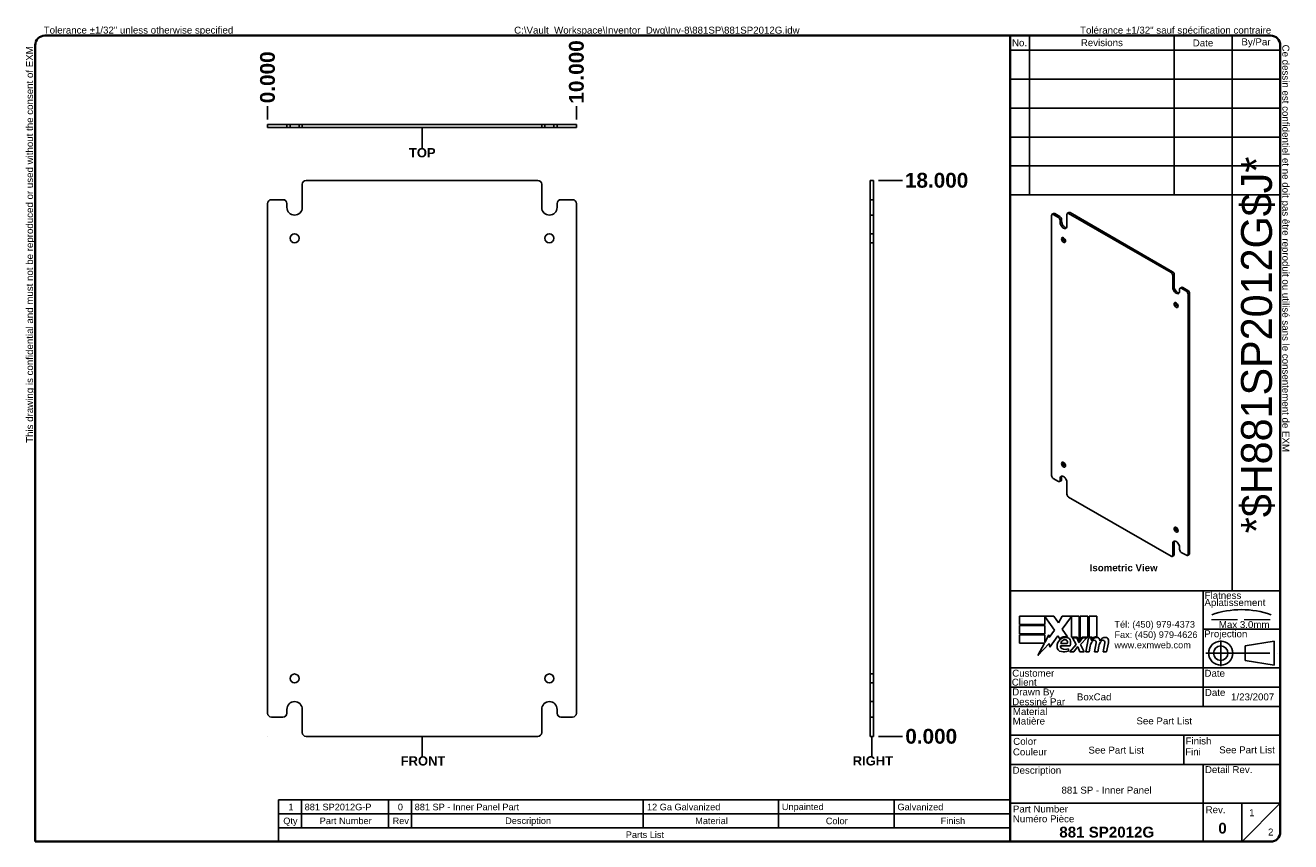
# Model space of a CAD drawing. Header units: inches. Extents: x 1.3 to 42.2, y 1 to 27.4.
import ezdxf
from ezdxf.enums import TextEntityAlignment as Align

# ---------------------------------------------------------------- set-up
doc = ezdxf.new("R2010")
doc.units = ezdxf.units.IN
doc.header["$LTSCALE"] = 4
doc.header["$MEASUREMENT"] = 0
for name, pattern in [('CHAIN', [0.7087, 0.4724, -0.0591, 0.1181, -0.0591]), ('DASHED', [0.2067, 0.1654, -0.0413]), ('DASHED_SPACE', [0.2067, 0.1654, -0.0413])]:
    doc.linetypes.add(name, pattern=pattern)
doc.layers.get('0').update_dxf_attribs({"lineweight": 25})
for name, color, linetype, lineweight in [('Centerline(ANSI)', 7, 'Continuous', 25), ('Dimensions(ANSI)', 7, 'Continuous', 25), ('Hidden Edges(ANSI)', 7, 'DASHED_SPACE', 25), ('Sketch Geometry(ANSI)', 7, 'Continuous', 25), ('Symbols(ANSI)', 7, 'Continuous', 25), ('Visible Edges(ANSI)', 7, 'Continuous', 25), ('Work Point(ANSI)', 7, 'Continuous', 25)]:
    doc.layers.add(name, color=color, linetype=linetype, lineweight=lineweight)
doc.styles.add('Current-ANSI', font='arial.ttf')
doc.styles.add('Dimension-ANSI', font='arialbd.ttf')
doc.styles.add('Part List-ANSI', font='arial.ttf')
doc.styles.add('Text Style44', font='arialbd.ttf')
doc.styles.add('Text Style83', font='FRE3OF9X.TTF')
doc.dimstyles.new('INCH-ANSI', dxfattribs={"dimscale": 4, "dimtxt": 0.12, "dimasz": 0.098425, "dimexe": 0.04, "dimexo": 0.04, "dimgap": 0.031496, "dimtad": 0, "dimtih": 1, "dimtoh": 1, "dimdec": 3, "dimrnd": 1e-08, "dimzin": 0, "dimdsep": 46, "dimtxsty": 'Dimension-ANSI', "dimcen": 0.09, "dimdle": 0.312, "dimclrd": 179, "dimclre": 179, "dimclrt": 7, "dimadec": 1, "dimazin": 0, "dimtfac": 1, "dimtdec": 3, "dimtofl": 0, "dimtmove": 0, "dimatfit": 3, "dimfxl": 1, "dimtolj": 1, "dimtzin": 4, "dimlwd": 25, "dimlwe": 25, "dimarcsym": 0})
doc.dimstyles.new('INCH-ANSI-VERTICAL', dxfattribs={"dimscale": 4, "dimtxt": 0.12, "dimasz": 0.098425, "dimexe": 0.04, "dimexo": 0.04, "dimgap": 0.031496, "dimtad": 0, "dimtih": 1, "dimtoh": 1, "dimdec": 3, "dimrnd": 1e-08, "dimzin": 0, "dimdsep": 46, "dimtxsty": 'Dimension-ANSI', "dimcen": 0.09, "dimdle": 0.312, "dimclrd": 179, "dimclre": 179, "dimclrt": 7, "dimadec": 1, "dimazin": 0, "dimtfac": 1, "dimtdec": 3, "dimtofl": 0, "dimtmove": 0, "dimatfit": 3, "dimfxl": 1, "dimtolj": 1, "dimtzin": 4, "dimlwd": 25, "dimlwe": 25, "dimarcsym": 0})

# ---------------------------------------------------------------- blocks, each defined once
blk = doc.blocks.new('Parts List')
at = {"layer": 'Symbols(ANSI)'}
for p, q in [((13.023, 0.795), (3.548, 0.795)), ((3.548, 0.795), (3.548, 0.615)), ((3.848, 0.795), (3.848, 0.615)), ((4.973, 0.795), (4.973, 0.615)), ((5.273, 0.795), (5.273, 0.615)), ((8.273, 0.795), (8.273, 0.615)), ((10.023, 0.795), (10.023, 0.615)), ((11.523, 0.795), (11.523, 0.615)), ((13.023, 0.795), (13.023, 0.615)), ((13.023, 0.615), (3.548, 0.615)), ((3.548, 0.435), (3.548, 0.615)), ((3.848, 0.435), (3.848, 0.615)), ((4.973, 0.435), (4.973, 0.615)), ((5.273, 0.435), (5.273, 0.615)), ((8.273, 0.435), (8.273, 0.615)), ((10.023, 0.435), (10.023, 0.615)), ((11.523, 0.435), (11.523, 0.615)), ((13.023, 0.435), (13.023, 0.615)), ((3.548, 0.255), (3.548, 0.435)), ((13.023, 0.435), (3.548, 0.435)), ((13.023, 0.255), (13.023, 0.435)), ((13.023, 0.255), (3.548, 0.255))]:
    blk.add_line(p, q, dxfattribs=at)
at = {"layer": 'Symbols(ANSI)', "char_height": 0.085, "attachment_point": 7, "line_spacing_factor": 0.25, "style": 'Part List-ANSI'}
for s, insert in [('1', (3.678, 0.662)), ('881 SP2012G-P', (3.888, 0.66)), ('0', (5.095, 0.66)), ('881 SP - Inner Panel Part', (5.313, 0.66)), ('12 Ga Galvanized', (8.321, 0.66)), ('Unpainted', (10.068, 0.638)), ('Galvanized', (11.565, 0.66)), ('Qty', (3.611, 0.456)), ('Part Number', (4.083, 0.481)), ('Rev', (5.027, 0.481)), ('Description', (6.485, 0.458)), ('Material', (8.946, 0.481)), ('Color', (10.637, 0.48)), ('Finish', (12.125, 0.481)), ('Parts List', (8.047, 0.301))]:
    blk.add_mtext(s, dxfattribs=dict(at, insert=insert))
blk = doc.blocks.new('Datum Identifier1')
at = {"layer": 'Symbols(ANSI)', "color": 7, "linetype": 'Continuous', "lineweight": 25}
for p, q in [((5.408, 1.52), (5.408, 1.618)), ((5.408, 1.52), (5.408, 1.547)), ((5.408, 1.547), (5.408, 1.363))]:
    blk.add_line(p, q, dxfattribs=at)
at = {"layer": 'Symbols(ANSI)', "color": 7, "insert": (5.132, 1.239), "char_height": 0.12, "attachment_point": 7, "line_spacing_factor": 0.25, "style": 'Dimension-ANSI'}
blk.add_mtext('FRONT', dxfattribs=at)
blk = doc.blocks.new('Datum Identifier2')
at = {"layer": 'Symbols(ANSI)', "color": 7, "linetype": 'Continuous', "lineweight": 25}
for p, q in [((5.408, 9.402), (5.408, 9.501)), ((5.408, 9.402), (5.408, 9.423)), ((5.408, 9.423), (5.408, 9.239))]:
    blk.add_line(p, q, dxfattribs=at)
at = {"layer": 'Symbols(ANSI)', "color": 7, "insert": (5.239, 9.115), "char_height": 0.12, "attachment_point": 7, "line_spacing_factor": 0.25, "style": 'Dimension-ANSI'}
blk.add_mtext('TOP', dxfattribs=at)
blk = doc.blocks.new('Datum Identifier3')
at = {"layer": 'Symbols(ANSI)', "color": 7, "linetype": 'Continuous', "lineweight": 25}
for p, q in [((11.234, 1.52), (11.234, 1.618)), ((11.234, 1.52), (11.234, 1.548)), ((11.234, 1.548), (11.234, 1.364))]:
    blk.add_line(p, q, dxfattribs=at)
at = {"layer": 'Symbols(ANSI)', "color": 7, "insert": (10.986, 1.24), "char_height": 0.12, "attachment_point": 7, "line_spacing_factor": 0.25, "style": 'Dimension-ANSI'}
blk.add_mtext('RIGHT', dxfattribs=at)
blk = doc.blocks.new('*D12')
at = {"layer": 'Defpoints', "color": 0, "linetype": 'Continuous', "transparency": 16777216}
for p in [(9.116, 24.829), (9.116, 24.239), (9.116, 24.239)]:
    blk.add_point(p, dxfattribs=at)
at = {"layer": 'Dimensions(ANSI)', "color": 179, "linetype": 'Continuous', "lineweight": 25, "transparency": 16777216}
blk.add_line((9.116, 24.399), (9.116, 24.829), dxfattribs=at)
at = {"layer": 'Dimensions(ANSI)', "color": 7, "linetype": 'Continuous', "lineweight": 25, "transparency": 16777216, "insert": (9.116, 25.763), "char_height": 0.48, "attachment_point": 5, "rotation": 90, "style": 'Dimension-ANSI'}
blk.add_mtext('\\A1;0.000', dxfattribs=at)
blk = doc.blocks.new('*D13')
at = {"layer": 'Defpoints', "color": 0, "linetype": 'Continuous', "transparency": 16777216}
for p in [(19.116, 24.829), (9.116, 24.239), (19.116, 24.239)]:
    blk.add_point(p, dxfattribs=at)
at = {"layer": 'Dimensions(ANSI)', "color": 179, "linetype": 'Continuous', "lineweight": 25, "transparency": 16777216}
blk.add_line((19.116, 24.399), (19.116, 24.829), dxfattribs=at)
at = {"layer": 'Dimensions(ANSI)', "color": 7, "linetype": 'Continuous', "lineweight": 25, "transparency": 16777216, "insert": (19.116, 25.937), "char_height": 0.48, "attachment_point": 5, "rotation": 90, "style": 'Dimension-ANSI'}
blk.add_mtext('\\A1;10.000', dxfattribs=at)
blk = doc.blocks.new('*D14')
at = {"layer": 'Defpoints', "color": 0, "linetype": 'Continuous', "transparency": 16777216}
for p in [(28.733, 4.427), (28.733, 4.427), (29.667, 4.427)]:
    blk.add_point(p, dxfattribs=at)
at = {"layer": 'Dimensions(ANSI)', "color": 179, "linetype": 'Continuous', "lineweight": 25, "transparency": 16777216}
blk.add_line((28.893, 4.427), (29.667, 4.427), dxfattribs=at)
at = {"layer": 'Dimensions(ANSI)', "color": 7, "linetype": 'Continuous', "lineweight": 25, "transparency": 16777216, "insert": (30.602, 4.427), "char_height": 0.48, "attachment_point": 5, "style": 'Dimension-ANSI'}
blk.add_mtext('\\A1;0.000', dxfattribs=at)
blk = doc.blocks.new('*D15')
at = {"layer": 'Defpoints', "color": 0, "linetype": 'Continuous', "transparency": 16777216}
for p in [(28.733, 22.427), (29.667, 22.427), (28.733, 4.427)]:
    blk.add_point(p, dxfattribs=at)
at = {"layer": 'Dimensions(ANSI)', "color": 179, "linetype": 'Continuous', "lineweight": 25, "transparency": 16777216}
blk.add_line((28.893, 22.427), (29.667, 22.427), dxfattribs=at)
at = {"layer": 'Dimensions(ANSI)', "color": 7, "linetype": 'Continuous', "lineweight": 25, "transparency": 16777216, "insert": (30.776, 22.427), "char_height": 0.48, "attachment_point": 5, "style": 'Dimension-ANSI'}
blk.add_mtext('\\A1;18.000', dxfattribs=at)
blk = doc.blocks.new('Borders EXM - B (Inch)')
at = {"layer": 'Sketch Geometry(ANSI)', "linetype": 'Continuous', "lineweight": 35}
for p, q in [((16.398, 10.692), (0.523, 10.692)), ((0.398, 10.567), (0.398, 0.255)), ((16.523, 0.38), (16.523, 10.567)), ((0.398, 0.255), (16.398, 0.255))]:
    blk.add_line(p, q, dxfattribs=at)
for centre, start, end in [((0.523, 10.567), 90, 180), ((16.398, 10.567), 0, 90), ((16.398, 0.38), 270, 0)]:
    blk.add_arc(centre, 0.125, start, end, dxfattribs=at)
at = {"layer": 'Symbols(ANSI)', "color": 7, "char_height": 0.09, "attachment_point": 7, "style": 'Current-ANSI'}
for s, insert in [('Tolerance ±1/32" unless otherwise specified', (0.509, 10.692)), ('Tolérance ±1/32" sauf spécification contraire', (13.93, 10.691))]:
    blk.add_mtext(s, dxfattribs=dict(at, insert=insert))
for s, insert, rotation in [('This drawing is confidential and must not be reproduced or used without the consent of EXM', (0.398, 5.419), 90), ('Ce dessin est confidentiel et ne doit pas être reproduit ou utilisé sans le consentement de EXM', (16.522, 10.576), 270)]:
    blk.add_mtext(s, dxfattribs=dict(at, insert=insert, rotation=rotation))
at = {"layer": 'Symbols(ANSI)', "color": 7, "style": 'Current-ANSI'}
blk.add_attdef('FILENAME_AND_PATH_001', (6.601, 10.718), '', height=0.09, dxfattribs=at)
blk = doc.blocks.new('Title Blocks EXM - ANSI B')
for p, q in [((13.372, 3.063), (13.372, 3.17)), ((13.372, 3.17), (13.818, 3.17)), ((13.824, 2.989), (13.701, 3.168)), ((13.701, 3.168), (13.701, 3.063)), ((13.818, 3.17), (13.877, 3.083)), ((13.877, 3.083), (13.923, 3.17)), ((13.923, 3.17), (14.146, 3.17)), ((14.046, 3.166), (13.924, 3.002)), ((14.046, 2.9), (14.046, 3.166)), ((14.146, 3.17), (14.146, 2.842)), ((14.16, 3.17), (14.259, 3.17)), ((14.16, 2.866), (14.16, 3.17)), ((14.259, 3.17), (14.259, 2.9)), ((14.273, 3.17), (14.372, 3.17)), ((14.273, 2.9), (14.273, 3.17)), ((14.372, 3.17), (14.372, 2.905)), ((13.701, 3.063), (13.372, 3.063)), ((13.372, 3.049), (13.701, 3.049)), ((13.372, 2.942), (13.372, 3.049)), ((13.701, 3.049), (13.701, 2.942)), ((13.758, 2.895), (13.824, 2.989)), ((13.924, 3.002), (13.993, 2.903)), ((13.701, 2.942), (13.372, 2.942)), ((13.372, 2.82), (13.372, 2.927)), ((13.372, 2.927), (13.701, 2.927)), ((13.695, 2.82), (13.372, 2.82)), ((13.612, 2.661), (13.695, 2.82)), ((13.758, 2.815), (13.612, 2.661)), ((13.701, 2.831), (13.752, 2.929)), ((13.701, 2.927), (13.701, 2.831)), ((13.752, 2.929), (13.758, 2.895)), ((13.765, 2.768), (13.758, 2.815)), ((13.87, 2.914), (13.765, 2.768)), ((13.893, 2.876), (13.87, 2.914)), ((13.905, 2.788), (14.027, 2.788)), ((13.91, 2.818), (13.99, 2.818)), ((14.023, 2.709), (14.105, 2.802)), ((14.121, 2.9), (14.046, 2.9)), ((14.059, 2.891), (14.113, 2.891)), ((14.105, 2.802), (14.059, 2.891)), ((14.113, 2.891), (14.139, 2.83)), ((14.146, 2.842), (14.121, 2.9)), ((14.139, 2.83), (14.146, 2.83)), ((14.146, 2.83), (14.19, 2.891)), ((14.185, 2.9), (14.16, 2.866)), ((14.245, 2.891), (14.164, 2.803)), ((14.164, 2.803), (14.209, 2.709)), ((14.259, 2.9), (14.185, 2.9)), ((14.19, 2.891), (14.245, 2.891)), ((14.232, 2.709), (14.264, 2.891)), ((14.264, 2.891), (14.302, 2.891)), ((14.314, 2.9), (14.273, 2.9)), ((14.302, 2.891), (14.299, 2.859)), ((14.299, 2.859), (14.309, 2.859)), ((14.312, 2.88), (14.314, 2.9)), ((14.345, 2.709), (14.365, 2.824)), ((14.457, 2.709), (14.477, 2.824)), ((14.523, 2.823), (14.501, 2.709)), ((14.005, 2.718), (14.005, 2.748)), ((14.077, 2.709), (14.023, 2.709)), ((14.122, 2.774), (14.077, 2.709)), ((14.13, 2.774), (14.122, 2.774)), ((14.155, 2.709), (14.13, 2.774)), ((14.209, 2.709), (14.155, 2.709)), ((14.276, 2.709), (14.232, 2.709)), ((14.289, 2.784), (14.276, 2.709)), ((14.389, 2.709), (14.345, 2.709)), ((14.402, 2.784), (14.389, 2.709)), ((14.501, 2.709), (14.457, 2.709))]:
    blk.add_line(p, q)
for centre, radius, start, end in [((13.991, 2.772), 0.133, 134.1684, 176.5646), ((13.968, 2.796), 0.11, 77.079, 133.1785), ((13.968, 2.796), 0.0996, 80.4085, 134.1684), ((13.936, 2.779), 0.032, 163.5261, 244.6784), ((13.965, 2.811), 0.056, 109.3797, 172.9975), ((13.959, 2.83), 0.0365, 51.1652, 109.3797), ((13.962, 2.833), 0.0318, 331.4547, 51.1652), ((13.981, 2.843), 0.0507, 23.8445, 85.0802), ((13.941, 2.826), 0.094, 336.1555, 23.8445), ((14.442, 2.757), 0.155, 147.5992, 170), ((14.376, 2.816), 0.08, 89.4776, 147.4114), ((14.346, 2.818), 0.042, 96.03, 147.5992), ((14.37, 2.825), 0.08, 88.7952, 136.5849), ((14.344, 2.839), 0.02, 23.5571, 96.03), ((14.325, 2.831), 0.041, 350, 23.5571), ((14.377, 2.862), 0.0338, 16.9928, 89.4776), ((14.555, 2.759), 0.155, 148.5584, 170.8257), ((14.317, 2.844), 0.096, 3.6169, 16.9928), ((14.486, 2.814), 0.0819, 89.6788, 153.9508), ((14.458, 2.818), 0.042, 96.1027, 147.6083), ((14.456, 2.839), 0.02, 23.5487, 96.1027), ((14.437, 2.831), 0.041, 349.9922, 23.5487), ((14.487, 2.861), 0.035, 18.4748, 89.6788), ((14.429, 2.842), 0.096, 349, 18.4748), ((13.925, 2.776), 0.0658, 176.5646, 261.5605), ((13.945, 2.911), 0.202, 261.5605, 287.3343), ((13.966, 2.842), 0.102, 244.6784, 292.5609)]:
    blk.add_arc(centre, radius, start, end)
at = {"layer": 'Centerline(ANSI)', "linetype": 'DASHED', "lineweight": 18, "ltscale": 0.507983}
blk.add_line((15.861, 3.128), (16.632, 3.128), dxfattribs=at)
at = {"layer": 'Centerline(ANSI)', "linetype": 'CHAIN', "ltscale": 0.185148}
blk.add_line((15.979, 2.855), (15.979, 2.521), dxfattribs=at)
at = {"layer": 'Centerline(ANSI)', "linetype": 'CHAIN', "ltscale": 0.437897}
blk.add_line((15.786, 2.691), (16.717, 2.691), dxfattribs=at)
at = {"layer": 'Sketch Geometry(ANSI)'}
for p, q in [((13.25, 10.687), (16.625, 10.687)), ((13.5, 10.687), (13.5, 8.625)), ((15.375, 10.687), (15.375, 8.625)), ((16.125, 10.687), (16.125, 3.5)), ((13.25, 10.5), (16.75, 10.5)), ((16.75, 10.562), (16.75, 0.375)), ((13.25, 10.125), (16.75, 10.125)), ((13.25, 9.75), (16.75, 9.75)), ((16.75, 9.375), (13.25, 9.375)), ((13.25, 9), (16.75, 9)), ((16.75, 9), (16.75, 8.625)), ((13.25, 8.625), (16.75, 8.625)), ((16.75, 3.5), (13.25, 3.5)), ((15.75, 2), (15.75, 3.5)), ((15.75, 3), (16.75, 3)), ((16.669, 2.847), (16.294, 2.785)), ((16.669, 2.535), (16.669, 2.847)), ((16.294, 2.785), (16.294, 2.598)), ((16.75, 2.5), (13.25, 2.5)), ((16.294, 2.598), (16.669, 2.535)), ((16.75, 2.25), (13.25, 2.25)), ((16.75, 2), (13.25, 2)), ((13.25, 1.629), (16.75, 1.629)), ((15.499, 1.629), (15.499, 1.25)), ((13.25, 1.25), (16.75, 1.25)), ((15.75, 1.25), (15.75, 0.75)), ((15.75, 0.75), (13.25, 0.75)), ((16.25, 0.75), (15.75, 0.75)), ((15.75, 0.75), (15.75, 0.25)), ((16.25, 0.25), (16.25, 0.75)), ((16.25, 0.75), (16.75, 0.75)), ((16.25, 0.25), (16.75, 0.75)), ((16.625, 0.25), (13.25, 0.25))]:
    blk.add_line(p, q, dxfattribs=at)
at = {"layer": 'Sketch Geometry(ANSI)', "linetype": 'Continuous', "lineweight": 35}
for p, q in [((13.25, 8.625), (13.25, 10.687)), ((13.25, 8.625), (13.25, 3.5)), ((13.25, 0.25), (13.25, 3.5))]:
    blk.add_line(p, q, dxfattribs=at)
at = {"layer": 'Sketch Geometry(ANSI)'}
for radius in [0.156, 0.0935]:
    blk.add_circle((15.979, 2.691), radius, dxfattribs=at)
for centre, radius, start, end in [((16.625, 10.562), 0.125, 0, 90), ((16.247, 2.112), 1.143, 70.2973, 109.7027), ((16.625, 0.375), 0.125, 270, 0)]:
    blk.add_arc(centre, radius, start, end, dxfattribs=at)
at = {"layer": 'Symbols(ANSI)', "color": 7, "char_height": 0.09, "style": 'Current-ANSI'}
for s, insert, width, attachment_point in [('Revisions', (14.439, 10.596), 1.87331, 5), ('By/Par', (16.435, 10.594), 0.62202, 5), ('No.', (13.373, 10.595), 0.25039, 5), ('Date', (15.749, 10.593), 0.75135, 5), ('Date', (15.773, 2.136), 0.26554, 7), ('Rev.', (15.783, 0.618), 0.25854, 7)]:
    blk.add_mtext(s, dxfattribs=dict(at, insert=insert, width=width, attachment_point=attachment_point))
for s, insert, attachment_point in [('\\fArial|b1|i0;\\H0.0900;Isometric View', (14.281, 3.842), 1), ('Flatness', (15.77, 3.393), 7), ('Aplatissement', (15.768, 3.275), 7), ('Max 3.0mm', (15.954, 3.015), 7), ('Projection', (15.764, 2.87), 7), ('Customer', (13.278, 2.386), 7), ('Date', (15.768, 2.385), 7), ('Client', (13.273, 2.269), 7), ('Drawn By', (13.278, 2.117), 7), ('Dessiné Par', (13.278, 2.016), 7), ('Material', (13.286, 1.889), 7), ('Matière', (13.284, 1.766), 7), ('Couleur', (13.287, 1.366), 7), ('Color', (13.291, 1.503), 7), ('Fini', (15.518, 1.37), 7), ('Finish', (15.523, 1.508), 7), ('Description', (13.283, 1.103), 7), ('Detail Rev.', (15.774, 1.137), 7), ('Part Number', (13.287, 0.627), 7), ('Numéro Pièce', (13.286, 0.5), 7)]:
    blk.add_mtext(s, dxfattribs=dict(at, insert=insert, attachment_point=attachment_point))
at = {"layer": 'Symbols(ANSI)', "color": 7, "insert": (14.602, 3.107), "char_height": 0.085, "attachment_point": 1, "line_spacing_factor": 0.944221, "style": 'Current-ANSI'}
blk.add_mtext('\\fArial|b0|i0;\\H0.0850;Tél: (450) 979-4373\\PFax: (450) 979-4626\\Pwww.exmweb.com', dxfattribs=at)
at = {"layer": 'Symbols(ANSI)', "color": 7, "style": 'Current-ANSI'}
for tag, p in [('REV1', (13.375, 10.313)), ('REV1DATE', (15.75, 10.31)), ('REV1BY', (16.437, 10.313)), ('REV2', (13.373, 9.938)), ('REV2DATE', (15.747, 9.941)), ('REV2BY', (16.437, 9.938)), ('REV3', (13.374, 9.563)), ('REV3DATE', (15.752, 9.563)), ('REV3BY', (16.437, 9.564)), ('REV4', (13.377, 9.188)), ('REV4DATE', (15.752, 9.188)), ('REV4BY', (16.441, 9.188)), ('REV5', (13.373, 8.813)), ('REV5DATE', (15.752, 8.813)), ('REV5BY', (16.438, 8.811)), ('MFG_APPROVED_DATE', (16.393, 2.374)), ('DETAIL_REV', (16.249, 0.926))]:
    blk.add_attdef(tag, text='', height=0.09, dxfattribs=at).set_placement(p, align=Align.MIDDLE_CENTER)
for tag, p in [('REV1DESC', (13.526, 10.31)), ('REV2DESC', (13.525, 9.937)), ('REV3DESC', (13.528, 9.564)), ('REV4DESC', (13.533, 9.19)), ('REV5DESC', (13.532, 8.811)), ('COMPANY', (14.12, 2.375))]:
    blk.add_attdef(tag, text='', height=0.09, dxfattribs=at).set_placement(p, align=Align.MIDDLE_LEFT)
at = {"layer": 'Symbols(ANSI)', "color": 7, "style": 'Text Style83'}
blk.add_attdef('BARCODE_001', (16.642, 4.244), '', height=0.4, rotation=90, dxfattribs=at)
at = {"layer": 'Symbols(ANSI)', "color": 7}
for tag, p, height, style in [('AUTHOR_001', (14.116, 2.08), 0.09, 'Current-ANSI'), ('IDW_DATE_001', (16.112, 2.08), 0.09, 'Current-ANSI'), ('MATERIEL_001', (14.887, 1.769), 0.09, 'Current-ANSI'), ('COLOR_001', (14.265, 1.391), 0.09, 'Current-ANSI'), ('FINISH_001', (15.959, 1.394), 0.09, 'Current-ANSI'), ('IDW_DESC_001', (13.916, 0.873), 0.09, 'Current-ANSI'), ('Sheet_Number_001', (16.346, 0.58), 0.09, 'Current-ANSI'), ('IDW_REV_001', (15.947, 0.355), 0.14, 'Text Style44'), ('IDW_NAME_001', (13.888, 0.304), 0.14, 'Text Style44'), ('Number_of_sheets_001', (16.591, 0.33), 0.09, 'Current-ANSI')]:
    blk.add_attdef(tag, p, '', height=height, dxfattribs=dict(at, style=style))

msp = doc.modelspace()

# ---------------------------------------------------------------- linework, layer by layer
at = {"layer": 'Hidden Edges(ANSI)', "ltscale": 0.079897}
for p, q in [((9.8457, 24.134), (9.8457, 24.239)), ((10.1357, 24.134), (10.1357, 24.239)), ((18.0957, 24.239), (18.0957, 24.134)), ((18.3857, 24.239), (18.3857, 24.134)), ((28.7333, 21.3022), (28.6283, 21.3022)), ((28.7333, 20.6972), (28.6283, 20.6972)), ((28.7333, 20.4072), (28.6283, 20.4072)), ((28.6283, 6.4472), (28.7333, 6.4472)), ((28.6283, 6.1572), (28.7333, 6.1572)), ((28.6283, 5.5522), (28.7333, 5.5522))]:
    msp.add_line(p, q, dxfattribs=at)
at = {"layer": 'Visible Edges(ANSI)'}
for p, q in [((9.1157, 24.239), (9.2407, 24.239)), ((9.1157, 24.239), (9.1157, 24.134)), ((9.2407, 24.239), (9.6157, 24.239)), ((9.6157, 24.239), (9.7407, 24.239)), ((9.7407, 24.134), (9.7407, 24.239)), ((9.7407, 24.239), (10.2407, 24.239)), ((10.2407, 24.239), (10.3657, 24.239)), ((10.2407, 24.239), (10.2407, 24.134)), ((10.3657, 24.239), (17.8657, 24.239)), ((17.8657, 24.239), (17.9907, 24.239)), ((17.9907, 24.134), (17.9907, 24.239)), ((17.9907, 24.239), (18.4907, 24.239)), ((18.4907, 24.239), (18.6157, 24.239)), ((18.4907, 24.239), (18.4907, 24.134)), ((18.6157, 24.239), (18.9907, 24.239)), ((18.9907, 24.239), (19.1157, 24.239)), ((19.1157, 24.134), (19.1157, 24.239)), ((9.2407, 24.134), (9.1157, 24.134)), ((9.6157, 24.134), (9.2407, 24.134)), ((9.7407, 24.134), (9.6157, 24.134)), ((10.2407, 24.134), (9.7407, 24.134)), ((10.3657, 24.134), (10.2407, 24.134)), ((10.3657, 24.134), (17.8657, 24.134)), ((17.9907, 24.134), (17.8657, 24.134)), ((18.4907, 24.134), (17.9907, 24.134)), ((18.6157, 24.134), (18.4907, 24.134)), ((18.9907, 24.134), (18.6157, 24.134)), ((19.1157, 24.134), (18.9907, 24.134)), ((10.2407, 22.3022), (10.2407, 21.5522)), ((10.3657, 22.4272), (17.8657, 22.4272)), ((17.9907, 21.5522), (17.9907, 22.3022)), ((28.6283, 22.3022), (28.6283, 22.4272)), ((28.7333, 22.4272), (28.6283, 22.4272)), ((28.6283, 21.8022), (28.6283, 22.3022)), ((28.7333, 22.4272), (28.7333, 22.3022)), ((28.7333, 22.3022), (28.7333, 21.8022)), ((9.6157, 21.8022), (9.2407, 21.8022)), ((18.9907, 21.8022), (18.6157, 21.8022)), ((28.6283, 21.6772), (28.6283, 21.8022)), ((28.7333, 21.8022), (28.6283, 21.8022)), ((28.7333, 21.8022), (28.7333, 21.6772)), ((9.1157, 5.1772), (9.1157, 21.6772)), ((9.7407, 21.5522), (9.7407, 21.6772)), ((18.4907, 21.6772), (18.4907, 21.5522)), ((19.1157, 21.6772), (19.1157, 5.1772)), ((28.6283, 21.6772), (28.6283, 5.1772)), ((28.7333, 21.6772), (28.7333, 5.1772)), ((34.5156, 21.3289), (34.562, 21.3557)), ((34.7204, 21.2293), (34.5547, 21.325)), ((34.6011, 21.3518), (34.7668, 21.2561)), ((34.9966, 21.325), (34.9966, 20.9423)), ((35.0592, 21.3876), (35.0128, 21.3608)), ((35.0519, 21.3569), (38.3665, 19.4432)), ((35.0983, 21.3837), (38.4129, 19.47)), ((34.4995, 12.873), (34.4995, 21.2931)), ((34.7757, 21.0699), (34.7757, 21.1336)), ((34.8221, 21.1604), (34.8221, 21.0967)), ((38.4217, 18.9648), (38.4217, 19.3476)), ((38.4681, 19.3744), (38.4681, 18.9916)), ((38.6427, 18.901), (38.6427, 18.8373)), ((38.6588, 18.9368), (38.7053, 18.9636)), ((38.8636, 18.8373), (38.6979, 18.9329)), ((38.7443, 18.9597), (38.91, 18.864)), ((38.9189, 18.7416), (38.9189, 10.3214)), ((38.9653, 18.7684), (38.9653, 10.3482)), ((34.5547, 12.7773), (34.7204, 12.6816)), ((34.7595, 12.6778), (34.8059, 12.7046)), ((34.7757, 12.7135), (34.7757, 12.7773)), ((34.8221, 12.8041), (34.8221, 12.7403)), ((34.9966, 12.6497), (34.9966, 12.267)), ((38.3665, 10.2577), (35.0519, 12.1713)), ((38.4217, 10.2896), (38.4217, 10.6723)), ((38.4681, 10.6991), (38.4681, 10.3163)), ((38.4519, 10.2806), (38.4055, 10.2538)), ((38.6427, 10.5447), (38.6427, 10.4809)), ((38.6979, 10.3852), (38.8636, 10.2896)), ((38.9027, 10.2857), (38.9491, 10.3125)), ((9.2407, 5.0522), (9.6157, 5.0522)), ((9.7407, 5.1772), (9.7407, 5.3022)), ((10.2407, 5.3022), (10.2407, 4.5522)), ((17.9907, 4.5522), (17.9907, 5.3022)), ((18.4907, 5.3022), (18.4907, 5.1772)), ((18.6157, 5.0522), (18.9907, 5.0522)), ((28.6283, 5.0522), (28.6283, 5.1772)), ((28.6283, 5.0522), (28.7333, 5.0522)), ((28.6283, 4.5522), (28.6283, 5.0522)), ((28.7333, 5.1772), (28.7333, 5.0522)), ((28.7333, 5.0522), (28.7333, 4.5522)), ((28.6283, 4.4272), (28.6283, 4.5522)), ((28.7333, 4.5522), (28.7333, 4.4272)), ((17.8657, 4.4272), (10.3657, 4.4272)), ((28.6283, 4.4272), (28.7333, 4.4272))]:
    msp.add_line(p, q, dxfattribs=at)
for centre in [(9.9907, 20.5522), (18.2407, 20.5522), (9.9907, 6.3022), (18.2407, 6.3022)]:
    msp.add_circle(centre, 0.145, dxfattribs=at)
for centre, radius, start, end in [((10.3657, 22.3022), 0.125, 90, 180), ((17.8657, 22.3022), 0.125, 0, 90), ((9.2407, 21.6772), 0.125, 90, 180), ((9.6157, 21.6772), 0.125, 0, 90), ((18.6157, 21.6772), 0.125, 90, 180), ((18.9907, 21.6772), 0.125, 0, 90), ((9.9907, 21.5522), 0.25, 180, 0), ((18.2407, 21.5522), 0.25, 180, 0), ((9.9907, 5.3022), 0.25, 0, 180), ((18.2407, 5.3022), 0.25, 0, 180), ((9.2407, 5.1772), 0.125, 180, 270), ((9.6157, 5.1772), 0.125, 270, 0), ((18.6157, 5.1772), 0.125, 180, 270), ((18.9907, 5.1772), 0.125, 270, 0), ((10.3657, 4.5522), 0.125, 180, 270), ((17.8657, 4.5522), 0.125, 270, 0)]:
    msp.add_arc(centre, radius, start, end, dxfattribs=at)
for centre, major_axis, start_param, end_param in [((34.5547, 21.2612), (-0.0391, 0.0677), 5.4977871, 7.0685835), ((34.6011, 21.288), (-0.0391, 0.0677), 5.4977871, 6.2831853), ((35.0519, 21.2931), (-0.0391, 0.0677), 5.4977871, 7.0685835), ((35.0983, 21.3199), (-0.0391, 0.0677), 5.4977871, 6.2831853), ((34.7204, 21.1655), (0.0391, -0.0677), 0.7853982, 2.3561945), ((34.7668, 21.1923), (-0.0391, 0.0677), 3.9269908, 5.4977871), ((34.8862, 21.0061), (0.0781, -0.1353), 3.9269908, 7.0685835), ((34.9326, 21.0329), (0.0781, -0.1353), 3.9269908, 5.9816518), ((34.9326, 20.5226), (0.0453, -0.0785), 3.679154, 5.7456239), ((38.3665, 19.3795), (0.0391, -0.0677), 0.7853982, 2.3561945), ((38.4129, 19.4062), (-0.0391, 0.0677), 3.9269908, 5.4977871), ((38.5322, 18.901), (0.0781, -0.1353), 3.9269908, 7.0685835), ((38.5786, 18.9278), (0.0781, -0.1353), 3.9269908, 5.9816518), ((38.6979, 18.8691), (-0.0391, 0.0677), 5.4977871, 7.0685835), ((38.7443, 18.8959), (-0.0391, 0.0677), 5.4977871, 6.2831853), ((38.91, 18.8003), (-0.0391, 0.0677), 3.9269908, 5.4977871), ((38.5786, 18.4175), (0.0453, -0.0785), 3.679154, 5.7456239), ((38.8636, 18.7735), (0.0391, -0.0677), 0.7853982, 2.3561945), ((34.9326, 13.2506), (0.0453, -0.0785), 3.679154, 5.7456239), ((34.5547, 12.8411), (-0.0391, 0.0677), 0.7853982, 2.3561945), ((34.7204, 12.7454), (0.0391, -0.0677), 5.4977871, 7.0685835), ((34.8862, 12.7135), (-0.0781, 0.1353), 3.9269908, 7.0685835), ((34.7668, 12.7722), (0.0391, -0.0677), 0, 0.7853982), ((34.9326, 12.7403), (-0.0781, 0.1353), 0.3015335, 0.7853982), ((35.0519, 12.2351), (-0.0391, 0.0677), 0.7853982, 2.3561945), ((38.5786, 11.1456), (0.0453, -0.0785), 3.679154, 5.7456239), ((38.5322, 10.6085), (-0.0781, 0.1353), 3.9269908, 7.0685835), ((38.5786, 10.6353), (-0.0781, 0.1353), 0.3015335, 0.7853982), ((38.3665, 10.3214), (0.0391, -0.0677), 5.4977871, 7.0685835), ((38.4129, 10.3482), (0.0391, -0.0677), 0, 0.7853982), ((38.6979, 10.449), (-0.0391, 0.0677), 0.7853982, 2.3561945), ((38.8636, 10.3533), (0.0391, -0.0677), 5.4977871, 7.0685835), ((38.91, 10.3801), (0.0391, -0.0677), 0, 0.7853982)]:
    msp.add_ellipse(centre, major_axis=major_axis, ratio=0.5773503, start_param=start_param, end_param=end_param, dxfattribs=at)
for centre in [(34.8862, 20.4958), (38.5322, 18.3907), (34.8862, 13.2238), (38.5322, 11.1188)]:
    msp.add_ellipse(centre, major_axis=(0.0453, -0.0785), ratio=0.5773503, dxfattribs=at)
at = {"layer": 'Work Point(ANSI)', "linetype": 'CHAIN', "ltscale": 0.000455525}
for p, q in [((9.117, 4.4272), (9.1145, 4.4272)), ((9.1157, 4.4285), (9.1157, 4.426))]:
    msp.add_line(p, q, dxfattribs=at)

# ---------------------------------------------------------------- block references
at = {"xscale": 2.5, "yscale": 2.5, "zscale": 2.5}
for name, p, values in [('Borders EXM - B (Inch)', (0.5968, 0.3818), {'FILENAME_AND_PATH_001': 'C:\\Vault_Workspace\\Inventor_Dwg\\Inv-8\\881SP\\881SP2012G.idw'}), ('Title Blocks EXM - ANSI B', (0.0289, 0.3932), {'COLOR_001': 'See Part List', 'AUTHOR_001': 'BoxCad', 'IDW_DATE_001': '1/23/2007', 'IDW_REV_001': '0', 'Sheet_Number_001': '1', 'Number_of_sheets_001': '2', 'IDW_DESC_001': '881 SP - Inner Panel', 'IDW_NAME_001': '881 SP2012G', 'BARCODE_001': '*$H881SP2012G$J*', 'FINISH_001': 'See Part List', 'MATERIEL_001': 'See Part List'})]:
    msp.add_blockref(name, p, dxfattribs=at).add_auto_attribs(values)
at = {"layer": 'Symbols(ANSI)', "xscale": 2.5, "yscale": 2.5, "zscale": 2.5}
for name in ['Datum Identifier2', 'Datum Identifier1', 'Datum Identifier3', 'Parts List']:
    msp.add_blockref(name, (0.5968, 0.3818), dxfattribs=at)

# ---------------------------------------------------------------- dimensions: what is measured, and where the dimension line sits
at = {"layer": 'Dimensions(ANSI)', "color": 179, "linetype": 'Continuous', "lineweight": 25, "true_color": 0x262658}
for feature_location, offset, dtype, origin, dimstyle, override, picture, middle in [((19.1157, 24.239), (0, 0.5897), 1, (9.1157, 24.239), 'INCH-ANSI-VERTICAL', {"dimgap": 0.031496, "dimtad": 0, "dimdec": 3, "dimlfac": 1, "dimtol": 0, "dimlim": 0, "dimtp": 0, "dimtm": 0, "dimtdec": 3}, '*D13', (19.1157, 25.9371)), ((9.1157179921, 24.2389598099), (0, 0.5897120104), 1, (9.1157179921, 24.2389598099), 'INCH-ANSI-VERTICAL', {"dimgap": 0.031496, "dimtad": 0, "dimdec": 3, "dimlfac": 0.625, "dimtol": 0, "dimlim": 0, "dimtp": 0, "dimtm": 0, "dimtdec": 3}, '*D12', (9.1157179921, 25.7630599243)), ((28.7333, 22.4272), (0.9338, 0), 0, (28.7333, 4.4272), 'INCH-ANSI', {"dimgap": 0.031496, "dimtad": 0, "dimdec": 3, "dimlfac": 1, "dimtol": 0, "dimlim": 0, "dimtp": 0, "dimtm": 0, "dimtdec": 3}, '*D15', (30.7755, 22.4272)), ((28.733303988, 4.4272336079), (0.9338221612, 0), 0, (28.733303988, 4.4272336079), 'INCH-ANSI', {"dimgap": 0.031496, "dimtad": 0, "dimdec": 3, "dimlfac": 0.625, "dimtol": 0, "dimlim": 0, "dimtp": 0, "dimtm": 0, "dimtdec": 3}, '*D14', (30.6015142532, 4.4272336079))]:
    dim = msp.add_ordinate_dim(feature_location=feature_location, offset=offset, dtype=dtype, origin=origin, dimstyle=dimstyle, override=override, dxfattribs=at)
    dim.commit()
    dim.dimension.update_dxf_attribs({"geometry": picture, "text_midpoint": middle})

doc.saveas('drawing.dxf')
